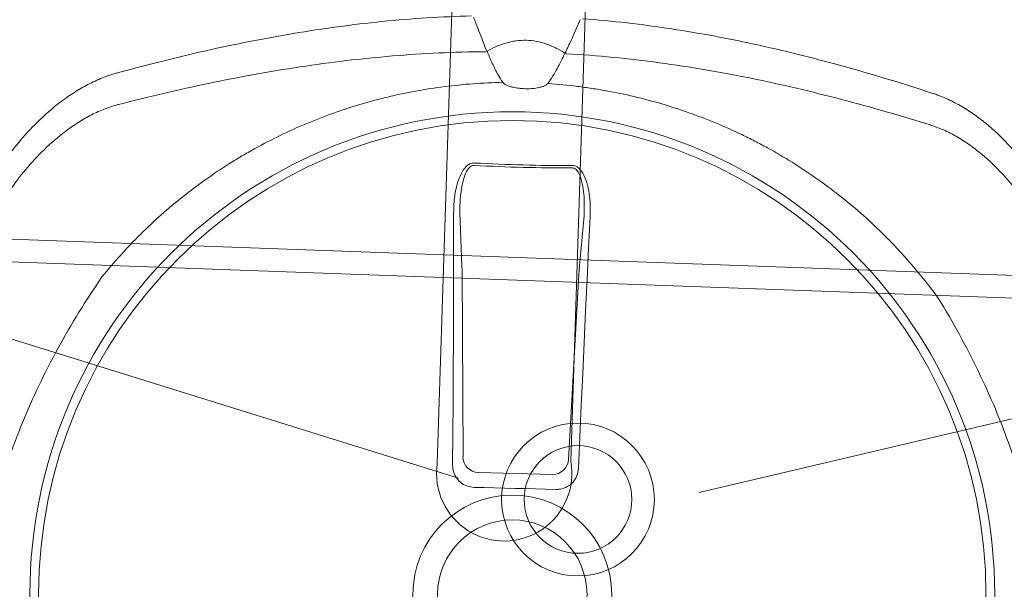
# Model space of a CAD drawing. Header units: millimetres. Extents: x 256680 to 410391, y -77299 to -22623.
# Tile 184 of 202: x 370987 to 371205, y -26385 to -26259. Entities that reach past the tile are written whole.
import ezdxf

# ---------------------------------------------------------------- set-up
doc = ezdxf.new("R2010")
doc.units = ezdxf.units.MM
doc.header["$LTSCALE"] = 2.5
for name, color, linetype, lineweight in [('CKD Equipments', 252, 'Continuous', 0), ('EQUIPMENT', 210, 'Continuous', 0), ('HATCH LIGHT', 250, 'Continuous', 0), ('K Equipment', 30, 'Continuous', 9)]:
    doc.layers.add(name, color=color, linetype=linetype, lineweight=lineweight)

# ---------------------------------------------------------------- blocks, each defined once
blk = doc.blocks.new('H-WASH')
at = {"layer": 'CKD Equipments', "color": 4}
for p, q in [((-2.566, -16.927), (-13.624, -13.925)), ((2.781, -17.054), (14.192, -13.925))]:
    blk.add_line(p, q, dxfattribs=at)
for points in [[(-13.5, -38), (13.5, -38, 0.414214), (18, -33.5), (18, -16.5, 0.414214), (13.5, -12), (-13.5, -12, 0.414214), (-18, -16.5), (-18, -33.5, 0.414214)], [(-13.5, -37.5), (13.5, -37.5, 0.414214), (17.5, -33.5), (17.5, -16.5, 0.414214), (13.5, -12.5), (-13.5, -12.5, 0.414214), (-17.5, -16.5), (-17.5, -33.5, 0.414214)]]:
    blk.add_lwpolyline(points, format="xyb", close=True, dxfattribs=at)
for radius in [1.693, 1.193]:
    blk.add_circle((0.1, -17.305), radius, dxfattribs=at)
blk = doc.blocks.new('G$C62143A14')
at = {"linetype": 'Continuous', "lineweight": 0}
for p, q in [((159.41, 298.28), (158.51, 310.14)), ((186.05, 310.43), (185.4, 298.56)), ((161.16, 256.1), (159.47, 297.14)), ((185.36, 297.41), (184.56, 256.36)), ((181.11, 252.93), (164.68, 252.75))]:
    blk.add_line(p, q, dxfattribs=at)
at = {"linetype": 'Continuous', "lineweight": 0, "flags": 128}
for points in [[(158.93, 254.16), (158.73, 261.15), (158.52, 268.13), (158.3, 275.11), (158.08, 282.09), (157.85, 289.07), (157.62, 296.03), (157.38, 303), (157.14, 309.95)], [(187.42, 310.28), (187.32, 303.32), (187.24, 296.35), (187.15, 289.38), (187.08, 282.4), (187.01, 275.42), (186.94, 268.44), (186.88, 261.45), (186.82, 254.46)], [(182.02, 249.63), (179.75, 249.61), (177.48, 249.59), (175.2, 249.56), (172.93, 249.54), (170.66, 249.51), (168.39, 249.49), (166.11, 249.46), (163.84, 249.43)]]:
    blk.add_lwpolyline(points, dxfattribs=at)
at = {"linetype": 'Continuous', "lineweight": 0}
for radius in [106.93, 105, 22.05, 16.56]:
    blk.add_circle((173.18, 226), radius, dxfattribs=at)
for centre, radius, start, end in [((157.41, 358.16), 13.42, 294.4256, 295.9261), ((157.61, 342.91), 6.49, 29.2266, 32.2639), ((186.11, 358.47), 13.42, 245.3063, 246.8069), ((168.31, 679.42), 358.79, 268.8832, 272.3492), ((168.31, 679.3), 358.14, 268.8832, 272.3493), ((164.68, 256.28), 3.53, 182.7979, 269.9804), ((181.03, 256.45), 3.53, 271.252, 358.4345)]:
    blk.add_arc(centre, radius, start, end, dxfattribs=at)
for centre, major_axis, start_param, end_param in [((159.19, 296.52), (0.09, -3.5), 1.744011, 2.093077), ((185.66, 296.81), (-0.02, -3.5), 4.190109, 4.539174)]:
    blk.add_ellipse(centre, major_axis=major_axis, ratio=0.086139, start_param=start_param, end_param=end_param, dxfattribs=at)
for points, knots in [([(82.05, 338.49), (88.31, 340.43), (94.62, 342.26), (104.17, 344.77), (107.37, 345.57), (113.78, 347.08), (117, 347.79), (126.68, 349.77), (133.19, 350.9), (143.02, 352.25), (146.31, 352.64), (152.9, 353.29), (156.2, 353.56), (159.5, 353.76)], [0, 0, 0, 0, 0.25, 0.25, 0.375, 0.375, 0.5, 0.5, 0.75, 0.75, 0.875, 0.875, 1, 1, 1, 1]), ([(180.5, 346.27), (181.01, 347.27), (181.28, 347.96), (181.56, 348.64), (181.83, 349.32), (182.11, 350.01), (182.38, 350.69), (182.66, 351.38), (182.94, 352.06), (183.21, 352.74), (183.35, 353.09), (183.49, 353.44), (183.64, 353.79)], [0, 0, 0, 0, 0.00319655, 0.00319655, 0.00319655, 0.00639307, 0.00639307, 0.00639307, 0.00958958, 0.00958958, 0.00958958, 0.01121538, 0.01121538, 0.01121538, 0.01121538]), ([(184.11, 354.02), (187.42, 353.89), (190.73, 353.7), (197.33, 353.19), (200.62, 352.87), (210.48, 351.74), (217.01, 350.75), (226.74, 348.97), (229.97, 348.33), (236.41, 346.95), (239.63, 346.22), (249.23, 343.92), (255.57, 342.23), (261.88, 340.42)], [0, 0, 0, 0, 0.125, 0.125, 0.25, 0.25, 0.5, 0.5, 0.625, 0.625, 0.75, 0.75, 1, 1, 1, 1]), ([(159.99, 353.53), (160.13, 353.19), (160.28, 352.84), (160.43, 352.5), (160.72, 351.82), (161.01, 351.14), (161.3, 350.47), (161.59, 349.79), (161.88, 349.11), (162.18, 348.43), (162.47, 347.76), (162.76, 347.08), (163.05, 346.4)], [0.0002616, 0.0002616, 0.0002616, 0.0002616, 0.00188464, 0.00188464, 0.00188464, 0.00508207, 0.00508207, 0.00508207, 0.00827951, 0.00827951, 0.00827951, 0.01147698, 0.01147698, 0.01147698, 0.01147698]), ([(180.5, 346.27), (179.86, 346.65), (179.19, 347.01), (178.15, 347.48), (177.8, 347.62), (177.09, 347.9), (176.73, 348.02), (174.91, 348.58), (173.41, 348.82), (171.09, 348.8), (170.32, 348.73), (169.18, 348.53), (168.8, 348.44), (168.06, 348.25), (167.7, 348.14), (165.9, 347.54), (164.56, 346.88), (163.28, 346.09)], [0, 0, 0, 0, 0.125, 0.125, 0.1875, 0.1875, 0.25, 0.25, 0.5, 0.5, 0.625, 0.625, 0.6875, 0.6875, 0.75, 0.75, 1, 1, 1, 1]), ([(162.9, 345.95), (156.01, 345.65), (149.15, 345.08), (138.9, 343.85), (135.48, 343.38), (128.69, 342.33), (125.3, 341.74), (115.17, 339.84), (108.47, 338.36), (98.51, 335.9), (95.2, 335.04), (88.61, 333.25), (85.33, 332.31), (82.06, 331.35)], [0, 0, 0, 0, 0.25, 0.25, 0.375, 0.375, 0.5, 0.5, 0.75, 0.75, 0.875, 0.875, 1, 1, 1, 1]), ([(163.28, 346.09), (163.79, 344.92), (164.33, 343.78), (165.22, 342.1), (165.53, 341.55), (166.18, 340.47), (166.53, 339.93), (166.9, 339.41)], [0, 0, 0, 0, 0.5, 0.5, 0.75, 0.75, 1, 1, 1, 1]), ([(177.03, 339.52), (177.39, 340.05), (177.72, 340.59), (178.35, 341.69), (178.65, 342.25), (179.5, 343.94), (180.02, 345.1), (180.5, 346.27)], [0, 0, 0, 0, 0.25, 0.25, 0.5, 0.5, 1, 1, 1, 1]), ([(262.02, 333.28), (258.73, 334.18), (255.43, 335.04), (248.8, 336.69), (245.48, 337.48), (235.46, 339.73), (228.74, 341.06), (218.57, 342.75), (215.17, 343.26), (208.35, 344.16), (204.93, 344.56), (194.65, 345.57), (187.78, 345.99), (180.88, 346.15)], [0, 0, 0, 0, 0.125, 0.125, 0.25, 0.25, 0.5, 0.5, 0.625, 0.625, 0.75, 0.75, 1, 1, 1, 1]), ([(50.2, 302.21), (50.41, 303.06), (50.64, 303.91), (51.18, 305.63), (51.48, 306.49), (52.46, 309.06), (53.22, 310.78), (54.96, 314.19), (55.94, 315.9), (57.56, 318.43), (58.13, 319.28), (59.03, 320.54), (59.34, 320.96), (59.96, 321.8), (60.29, 322.21), (61.93, 324.29), (63.33, 325.9), (66.37, 329.01), (68, 330.49), (70.64, 332.59), (71.56, 333.27), (73.48, 334.56), (74.47, 335.17), (76.51, 336.3), (77.56, 336.82), (79.2, 337.51), (79.75, 337.73), (80.6, 338.03), (80.88, 338.13), (81.46, 338.31), (81.75, 338.4), (82.04, 338.48)], [0, 0, 0, 0, 0.0625, 0.0625, 0.125, 0.125, 0.25, 0.25, 0.375, 0.375, 0.4375, 0.4375, 0.46875, 0.46875, 0.5, 0.5, 0.625, 0.625, 0.75, 0.75, 0.8125, 0.8125, 0.875, 0.875, 0.9375, 0.9375, 0.96875, 0.96875, 0.984375, 0.984375, 1, 1, 1, 1]), ([(79.75, 293.03), (82.31, 296.45), (85.04, 299.7), (90.82, 305.84), (93.86, 308.74), (100.26, 314.21), (103.61, 316.77), (108.01, 319.76), (108.9, 320.35), (110.69, 321.5), (111.6, 322.06), (114.34, 323.72), (116.19, 324.76), (121.81, 327.74), (125.65, 329.52), (133.49, 332.64), (137.5, 334), (142.63, 335.43), (143.66, 335.7), (145.73, 336.21), (146.78, 336.46), (149.91, 337.15), (152, 337.55), (158.29, 338.58), (162.49, 339.04), (166.97, 339.32)], [0, 0, 0, 0, 0.125, 0.125, 0.25, 0.25, 0.375, 0.375, 0.40625, 0.40625, 0.4375, 0.4375, 0.5, 0.5, 0.625, 0.625, 0.75, 0.75, 0.78125, 0.78125, 0.8125, 0.8125, 0.875, 0.875, 1, 1, 1, 1]), ([(166.9, 339.41), (166.97, 339.32), (167.04, 339.24), (167.21, 339.09), (167.3, 339.02), (167.59, 338.84), (167.79, 338.74), (168.21, 338.57), (168.43, 338.5), (168.86, 338.38), (169.08, 338.33), (169.74, 338.21), (170.18, 338.15), (171.08, 338.08), (171.53, 338.07), (172.43, 338.08), (172.88, 338.1), (173.77, 338.19), (174.21, 338.25), (174.86, 338.39), (175.08, 338.45), (175.51, 338.58), (175.72, 338.65), (176.14, 338.83), (176.35, 338.93), (176.63, 339.12), (176.72, 339.19), (176.89, 339.34), (176.96, 339.43), (177.03, 339.52)], [0, 0, 0, 0, 0.03125, 0.03125, 0.0625, 0.0625, 0.125, 0.125, 0.1875, 0.1875, 0.25, 0.25, 0.375, 0.375, 0.5, 0.5, 0.625, 0.625, 0.75, 0.75, 0.8125, 0.8125, 0.875, 0.875, 0.9375, 0.9375, 0.96875, 0.96875, 1, 1, 1, 1]), ([(176.96, 339.43), (179.33, 339.32), (181.45, 339.19), (184.64, 338.91), (185.7, 338.8), (187.83, 338.55), (188.88, 338.42), (194.15, 337.67), (198.29, 336.84), (206.46, 334.76), (210.49, 333.5), (216.42, 331.29), (218.39, 330.49), (221.31, 329.22), (222.28, 328.78), (224.21, 327.87), (225.17, 327.41), (229.93, 325.02), (233.59, 322.91), (240.66, 318.33), (244.06, 315.86), (248.96, 311.86), (250.56, 310.48), (252.91, 308.34), (253.69, 307.62), (255.22, 306.14), (255.98, 305.39), (259.71, 301.59), (262.53, 298.39), (265.16, 295.03)], [0, 0, 0, 0, 0.0625, 0.0625, 0.09375, 0.09375, 0.125, 0.125, 0.25, 0.25, 0.375, 0.375, 0.4375, 0.4375, 0.46875, 0.46875, 0.5, 0.5, 0.625, 0.625, 0.75, 0.75, 0.8125, 0.8125, 0.84375, 0.84375, 0.875, 0.875, 1, 1, 1, 1]), ([(261.89, 340.42), (262.18, 340.34), (262.47, 340.26), (263.05, 340.09), (263.34, 340), (264.19, 339.71), (264.75, 339.51), (266.4, 338.85), (267.46, 338.35), (269.53, 337.27), (270.53, 336.68), (272.48, 335.43), (273.41, 334.77), (276.1, 332.73), (277.76, 331.28), (280.86, 328.24), (282.3, 326.66), (283.99, 324.62), (284.32, 324.21), (284.96, 323.38), (285.28, 322.97), (286.2, 321.73), (286.79, 320.9), (288.47, 318.4), (289.48, 316.71), (291.29, 313.34), (292.1, 311.64), (293.13, 309.09), (293.45, 308.23), (294.02, 306.53), (294.28, 305.68), (294.5, 304.84)], [0, 0, 0, 0, 0.015625, 0.015625, 0.03125, 0.03125, 0.0625, 0.0625, 0.125, 0.125, 0.1875, 0.1875, 0.25, 0.25, 0.375, 0.375, 0.5, 0.5, 0.53125, 0.53125, 0.5625, 0.5625, 0.625, 0.625, 0.75, 0.75, 0.875, 0.875, 0.9375, 0.9375, 1, 1, 1, 1]), ([(292.69, 299.36), (292.26, 300.96), (291.71, 302.57), (290.72, 305), (290.36, 305.81), (289.6, 307.43), (289.2, 308.23), (287.91, 310.65), (286.95, 312.24), (284.85, 315.42), (283.7, 316.99), (281.18, 320.09), (279.83, 321.59), (276.94, 324.47), (275.4, 325.86), (272.9, 327.8), (272.03, 328.43), (270.67, 329.33), (270.21, 329.62), (269.28, 330.18), (268.8, 330.46), (267.36, 331.24), (266.37, 331.72), (264.32, 332.57), (263.27, 332.94), (262.17, 333.24)], [0, 0, 0, 0, 0.125, 0.125, 0.1875, 0.1875, 0.25, 0.25, 0.375, 0.375, 0.5, 0.5, 0.625, 0.625, 0.75, 0.75, 0.8125, 0.8125, 0.84375, 0.84375, 0.875, 0.875, 0.9375, 0.9375, 1, 1, 1, 1]), ([(81.91, 331.3), (81.36, 331.14), (80.83, 330.96), (79.77, 330.57), (79.26, 330.35), (77.73, 329.68), (76.75, 329.18), (75.33, 328.37), (74.86, 328.09), (73.94, 327.5), (73.48, 327.2), (72.15, 326.27), (71.29, 325.63), (68.84, 323.63), (67.32, 322.21), (64.5, 319.27), (63.18, 317.74), (60.74, 314.58), (59.62, 312.99), (57.58, 309.77), (56.66, 308.15), (55.43, 305.71), (55.04, 304.9), (54.31, 303.27), (53.97, 302.45), (53.04, 300), (52.53, 298.38), (52.13, 296.78)], [0, 0, 0, 0, 0.03125, 0.03125, 0.0625, 0.0625, 0.125, 0.125, 0.15625, 0.15625, 0.1875, 0.1875, 0.25, 0.25, 0.375, 0.375, 0.5, 0.5, 0.625, 0.625, 0.75, 0.75, 0.8125, 0.8125, 0.875, 0.875, 1, 1, 1, 1]), ([(157.14, 309.95), (157.13, 311.04), (157.12, 313.22), (157.56, 316.01), (158.26, 318.33), (159.01, 319.82), (159.93, 320.77), (160.64, 321.18), (161.14, 321.21), (161.33, 321.23)], [0, 0, 0, 0, 0.25332, 0.506196, 0.65059, 0.817687, 0.886369, 0.955719, 1, 1, 1, 1]), ([(182.99, 321.46), (183.22, 321.44), (183.67, 321.42), (184.43, 321.02), (185.38, 320.07), (186.27, 318.31), (186.94, 316.01), (187.36, 313.28), (187.4, 311.36), (187.42, 310.28)], [0, 0, 0, 0, 0.0522268, 0.1042313, 0.1923821, 0.3606157, 0.5543927, 0.7486822, 1, 1, 1, 1]), ([(186.05, 310.43), (186.05, 311.45), (186.05, 313.24), (185.78, 315.8), (185.34, 317.95), (184.73, 319.59), (184.06, 320.51), (183.55, 320.86), (183.22, 320.94), (183.06, 320.93), (183.01, 320.93)], [0, 0, 0, 0, 0.265211, 0.46586, 0.668447, 0.834858, 0.915193, 0.958561, 0.988769, 1, 1, 1, 1]), ([(161.31, 320.69), (161.18, 320.69), (160.86, 320.66), (160.54, 320.45), (160.2, 320.13), (159.65, 319.36), (159.16, 317.99), (158.7, 315.82), (158.44, 313.21), (158.49, 311.17), (158.51, 310.14)], [0, 0, 0, 0, 0.034894, 0.07906, 0.092988, 0.155615, 0.320186, 0.468315, 0.732642, 1, 1, 1, 1]), ([(265.16, 295.03), (266.9, 292.42), (268.56, 289.8), (271.72, 284.5), (273.22, 281.83), (276.08, 276.42), (277.43, 273.7), (279.98, 268.18), (281.17, 265.39), (283.41, 259.74), (284.44, 256.91), (285.85, 252.62), (286.3, 251.18), (287.14, 248.29), (287.54, 246.84), (288.29, 243.91), (288.64, 242.44), (289.27, 239.47), (289.55, 237.97), (290.02, 234.96), (290.22, 233.44), (290.43, 231.13), (290.49, 230.35), (290.55, 229.19), (290.56, 228.8), (290.59, 228.01), (290.6, 227.62), (290.62, 225.65), (290.56, 224.09), (290.35, 221.02), (290.18, 219.49), (289.77, 216.47), (289.52, 214.97), (288.95, 211.99), (288.63, 210.51), (287.95, 207.58), (287.58, 206.12), (286.8, 203.23), (286.38, 201.79), (285.07, 197.5), (284.11, 194.66), (280.98, 186.21), (278.56, 180.65), (274.42, 172.38), (272.96, 169.66), (269.9, 164.27), (268.3, 161.61), (266.62, 158.98)], [0, 0, 0, 0, 0.0625, 0.0625, 0.125, 0.125, 0.1875, 0.1875, 0.25, 0.25, 0.3125, 0.3125, 0.34375, 0.34375, 0.375, 0.375, 0.40625, 0.40625, 0.4375, 0.4375, 0.46875, 0.46875, 0.484375, 0.484375, 0.492188, 0.492188, 0.5, 0.5, 0.53125, 0.53125, 0.5625, 0.5625, 0.59375, 0.59375, 0.625, 0.625, 0.65625, 0.65625, 0.6875, 0.6875, 0.75, 0.75, 0.875, 0.875, 0.9375, 0.9375, 1, 1, 1, 1]), ([(81.21, 156.98), (79.47, 159.59), (77.81, 162.21), (74.65, 167.51), (73.14, 170.18), (70.29, 175.58), (68.94, 178.31), (66.39, 183.83), (65.2, 186.62), (62.96, 192.26), (61.93, 195.1), (60.52, 199.39), (60.07, 200.83), (59.22, 203.72), (58.82, 205.17), (58.08, 208.1), (57.73, 209.57), (57.1, 212.54), (56.82, 214.04), (56.34, 217.05), (56.15, 218.57), (55.94, 220.88), (55.88, 221.66), (55.82, 222.82), (55.8, 223.21), (55.78, 224), (55.77, 224.39), (55.75, 226.36), (55.8, 227.92), (56.02, 230.99), (56.19, 232.52), (56.6, 235.54), (56.85, 237.04), (57.42, 240.02), (57.73, 241.5), (58.42, 244.43), (58.79, 245.89), (59.57, 248.78), (59.98, 250.22), (61.29, 254.51), (62.26, 257.35), (65.39, 265.8), (67.81, 271.36), (71.95, 279.63), (73.4, 282.35), (76.46, 287.74), (78.07, 290.4), (79.75, 293.03)], [0, 0, 0, 0, 0.0625, 0.0625, 0.125, 0.125, 0.1875, 0.1875, 0.25, 0.25, 0.3125, 0.3125, 0.34375, 0.34375, 0.375, 0.375, 0.40625, 0.40625, 0.4375, 0.4375, 0.46875, 0.46875, 0.484375, 0.484375, 0.492187, 0.492187, 0.5, 0.5, 0.53125, 0.53125, 0.5625, 0.5625, 0.59375, 0.59375, 0.625, 0.625, 0.65625, 0.65625, 0.6875, 0.6875, 0.75, 0.75, 0.875, 0.875, 0.9375, 0.9375, 1, 1, 1, 1]), ([(163.84, 249.43), (163.3, 249.48), (162.2, 249.57), (160.74, 250.39), (159.63, 251.6), (159.05, 252.94), (158.97, 253.82), (158.93, 254.16)], [0, 0, 0, 0, 0.216319, 0.432689, 0.648031, 0.863773, 1, 1, 1, 1]), ([(186.82, 254.46), (186.77, 253.91), (186.65, 252.81), (185.8, 251.35), (184.55, 250.26), (183.21, 249.71), (182.35, 249.65), (182.02, 249.63)], [0, 0, 0, 0, 0.21899, 0.438068, 0.655087, 0.870478, 1, 1, 1, 1])]:
    blk.add_open_spline(points, degree=3, knots=knots, dxfattribs=at)
for points in [[(162.96, 345.94), (162.94, 345.94), (162.92, 345.95), (162.9, 345.95)], [(163.05, 346.4), (163.06, 346.39), (163.08, 346.39), (163.1, 346.38)], [(180.88, 346.15), (180.86, 346.14), (180.84, 346.13), (180.83, 346.13)], [(82.05, 338.49), (82.05, 338.49), (82.04, 338.48), (82.04, 338.48)], [(261.88, 340.42), (261.88, 340.42), (261.88, 340.42), (261.89, 340.42)], [(262.17, 333.24), (262.12, 333.25), (262.07, 333.27), (262.02, 333.28)], [(82.06, 331.35), (82.01, 331.33), (81.96, 331.32), (81.91, 331.3)]]:
    blk.add_open_spline(points, degree=3, dxfattribs=at)
at = {"layer": 'CKD Equipments'}
blk.add_arc((170.42, 252.78), 15, 173.8395, 12.3466, dxfattribs=at)
blk.add_arc((170.42, 252.78), 15, 173.8395, 12.3466, dxfattribs=at)
blk.add_arc((170.42, 252.78), 15, 173.8395, 12.3466, dxfattribs=at)
blk.add_arc((170.42, 252.78), 15, 173.8395, 12.3466, dxfattribs=at)
blk.add_arc((170.42, 252.78), 15, 173.8395, 12.3466, dxfattribs=at)
blk.add_arc((170.42, 252.78), 15, 173.8395, 12.3466, dxfattribs=at)
at = {"layer": 'EQUIPMENT'}
for points in [[(155.51, 254.39), (154.92, 413.78)], [(155.51, 254.39), (154.92, 413.78)], [(155.51, 254.39), (154.92, 413.78)], [(155.51, 254.39), (154.92, 413.78)], [(155.51, 254.39), (154.92, 413.78)], [(155.51, 254.39), (154.92, 413.78)], [(155.51, 254.39), (154.92, 413.78)], [(155.51, 254.39), (154.92, 413.78)], [(184.49, 414.24), (185.08, 255.99)], [(184.49, 414.24), (185.08, 255.99)], [(184.49, 414.24), (185.08, 255.99)], [(184.49, 414.24), (185.08, 255.99)], [(184.49, 414.24), (185.08, 255.99)], [(184.49, 414.24), (185.08, 255.99)], [(184.49, 414.24), (185.08, 255.99)], [(184.49, 414.24), (185.08, 255.99)]]:
    blk.add_lwpolyline(points, dxfattribs=at)
blk.add_arc((170.42, 252.78), 15, 173.8395, 12.3466, dxfattribs=at)
blk.add_arc((170.42, 252.78), 15, 173.8395, 12.3466, dxfattribs=at)

msp = doc.modelspace()

# ---------------------------------------------------------------- hatches: boundary and pattern name
at = {"layer": 'HATCH LIGHT', "true_color": 0x636466}
h = msp.add_hatch(dxfattribs=at)
h.set_pattern_fill('ANSI32', color=251, scale=6)
h.set_pattern_definition([(45, (300231.21, -46725.026), (-40.411153, 40.411153), []), (45, (300258.15, -46725.026), (-40.411153, 40.411153), [])])
h.paths.add_polyline_path([(377374.05, -32589.97), (377180.11, -32638.82), (377361.65, -33359.69), (364809, -33359.58, -0.000263), (364794.47, -33559.58), (377618.26, -33559.7)])
h.paths.add_polyline_path([(365222.94, -25157.06), (365022.86, -25157.06, -0.011972), (364541.64, -34256.03), (364742.23, -34256.03, 0.01196)])
h.paths.add_polyline_path([(365206.57, -25697.6), (374885.51, -26046.56, 0.003501), (375379.58, -26800.64), (375547.21, -26691.53), (374997.1, -25850.46), (365212.8, -25497.7, -0.000262)])
h = msp.add_hatch(dxfattribs=at)
h.set_pattern_fill('ANSI36', color=251, scale=7)
h.set_pattern_definition([(45, (300231.21, -46725.026), (11.786586, 43.2174826), [55.5625, -11.1125, 0, -11.1125])])
h.paths.add_polyline_path([(371331.61, -26788.95), (372271, -26822.82), (372298.74, -26053.37), (374829.8, -26144.62), (375296.32, -26856.03), (375379.58, -26800.64, -0.003501), (374885.51, -26046.56), (371832.64, -25936.69, -0.403697), (372218.23, -26336.43, -1), (371418.23, -26336.43, -0.424809), (371832.64, -25936.69), (368000.11, -25798.4), (367996.51, -25898.26), (371359.35, -26019.5)])

# ---------------------------------------------------------------- block references
at = {"layer": 'CKD Equipments', "ltscale": 0.25, "rotation": 357.9373069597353}
msp.add_blockref('G$C62143A14', (370915.06, -26605.95), dxfattribs=at)
at = {"layer": 'K Equipment', "xscale": 10, "yscale": 10, "zscale": 10, "rotation": 357.9351876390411}
msp.add_blockref('H-WASH', (371116.05, -26192.28), dxfattribs=at)

doc.saveas('drawing.dxf')
